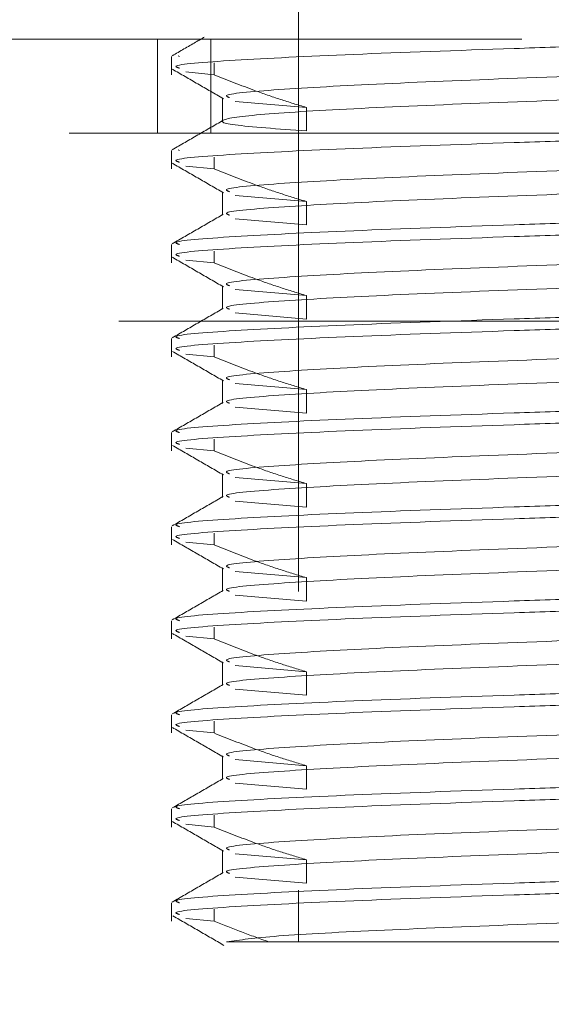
# Model space of a CAD drawing. Header units: millimetres. Extents: x 373 to 928, y 275 to 747.
# Tile 70 of 117: x 679.46 to 680.6, y 394.51 to 396.61. Entities that reach past the tile are written whole.
import ezdxf

# ---------------------------------------------------------------- set-up
doc = ezdxf.new("R2010")
doc.units = ezdxf.units.MM
doc.linetypes.add('HIDDEN', pattern=[1.905, 1.27, -0.635])
doc.styles.add('SLDTEXTSTYLE0', font='TXT', dxfattribs={"width": 0.75})
doc.dimstyles.new('SLDDIMSTYLE0', dxfattribs={"dimtxt": 3.5, "dimasz": 3.556, "dimexe": 0, "dimexo": 0.0625, "dimgap": 0.875, "dimtad": 1, "dimdec": 0, "dimlfac": 5, "dimrnd": 1e-09, "dimzin": 12, "dimdsep": 46, "dimtxsty": 'SLDTEXTSTYLE0', "dimblk1": 'CLOSED', "dimblk2": 'CLOSED', "dimsah": 1, "dimcen": 0.09, "dimadec": 0, "dimazin": 3, "dimtfac": 1, "dimtdec": 0, "dimtofl": 0, "dimtmove": 0, "dimatfit": 3, "dimldrblk": 'CLOSED', "dimfxl": 0, "dimfrac": 2, "dimtolj": 1, "dimtzin": 12, "dimarcsym": 0})

# ---------------------------------------------------------------- blocks, each defined once
blk = doc.blocks.new('_Closed')
at = {"color": 0, "linetype": 'ByBlock', "lineweight": -2}
for p, q in [((-1, 0.166667), (0, 0)), ((-1, 0.166667), (-1, -0.166667)), ((0, 0), (-1, -0.166667)), ((0, 0), (-1, 0))]:
    blk.add_line(p, q, dxfattribs=at)
blk = doc.blocks.new('_D')
at = {"color": 7, "linetype": 'Continuous', "lineweight": 0}
for p, q in [((715.4742, 535.1976), (750.6968, 535.1976)), ((749.6968, 535.1976), (749.6968, 275.2266)), ((668.6714, 275.2266), (750.6968, 275.2266))]:
    blk.add_line(p, q, dxfattribs=at)
at = {"color": 7, "linetype": 'Continuous', "lineweight": 18, "xscale": 3.556, "yscale": 3.556}
for p, rotation in [((749.6968, 535.1976, -1.633), 90.0000000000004), ((749.6968, 275.2266, -1.633), 270.0000000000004)]:
    blk.add_blockref('_Closed', p, dxfattribs=dict(at, rotation=rotation))
at = {"color": 7, "linetype": 'Continuous', "lineweight": 18, "insert": (745.1851, 417.7291), "char_height": 3.5, "attachment_point": 1, "rotation": 90, "style": 'SLDTEXTSTYLE0'}
blk.add_mtext('1300', dxfattribs=at)

msp = doc.modelspace()

# ---------------------------------------------------------------- linework, layer by layer
at = {"color": 7, "linetype": 'HIDDEN', "lineweight": 18}
for p, q in [((680.0573, 398.5644), (680.0573, 394.6444)), ((677.3573, 396.5644), (682.4895, 396.5644)), ((679.7573, 396.5644), (679.7573, 396.3644)), ((679.871, 396.3644), (679.871, 396.5644)), ((679.7873, 396.5274), (679.7873, 396.4886)), ((679.8045, 396.5274), (679.8016, 396.5291)), ((679.8777, 396.5136), (679.8777, 396.4886)), ((679.8777, 396.4886), (679.8177, 396.4944)), ((679.8956, 396.4397), (679.8956, 396.3897)), ((680.0741, 396.419), (679.9225, 396.4319)), ((680.0741, 396.369), (680.0741, 396.419)), ((682.7443, 396.3644), (676.8573, 396.3644)), ((679.7873, 396.3274), (679.7873, 396.2886)), ((679.8045, 396.3274), (679.8015, 396.3291)), ((679.8777, 396.3136), (679.8777, 396.2886)), ((679.8777, 396.2886), (679.8177, 396.2944)), ((679.8956, 396.2397), (679.8956, 396.1897)), ((680.0741, 396.219), (679.9225, 396.2319)), ((680.0741, 396.169), (680.0741, 396.219)), ((680.0741, 396.169), (679.9225, 396.1819)), ((679.7873, 396.1274), (679.7873, 396.0886)), ((679.8777, 396.1136), (679.8777, 396.0886)), ((679.8777, 396.0886), (679.8177, 396.0944)), ((679.8956, 396.0397), (679.8956, 395.9897)), ((680.0741, 396.019), (679.9225, 396.0319)), ((680.0741, 395.969), (680.0741, 396.019)), ((680.0741, 395.969), (679.9225, 395.9819)), ((684.7551, 395.9644), (676.7596, 395.9644)), ((679.7873, 395.9274), (679.7873, 395.8886)), ((679.8777, 395.9136), (679.8777, 395.8886)), ((679.8777, 395.8886), (679.8177, 395.8944)), ((679.8956, 395.8397), (679.8956, 395.7897)), ((680.0741, 395.819), (679.9225, 395.8319)), ((680.0741, 395.769), (680.0741, 395.819)), ((680.0741, 395.769), (679.9225, 395.7819)), ((679.7873, 395.7274), (679.7873, 395.6886)), ((679.8777, 395.7136), (679.8777, 395.6886)), ((679.8777, 395.6886), (679.8177, 395.6944)), ((679.8956, 395.6397), (679.8956, 395.5897)), ((680.0741, 395.619), (679.9225, 395.6319)), ((680.0741, 395.569), (680.0741, 395.619)), ((680.0741, 395.569), (679.9225, 395.5819)), ((679.7873, 395.5274), (679.7873, 395.4886)), ((679.8777, 395.5136), (679.8777, 395.4886)), ((679.8777, 395.4886), (679.8177, 395.4944)), ((679.8956, 395.4397), (679.8956, 395.3897)), ((680.0741, 395.419), (679.9225, 395.4319)), ((680.0741, 395.369), (680.0741, 395.419)), ((680.0741, 395.369), (679.9225, 395.3819)), ((679.7873, 395.3274), (679.7873, 395.2886)), ((679.8777, 395.3136), (679.8777, 395.2886)), ((679.8777, 395.2886), (679.8177, 395.2944)), ((679.8956, 395.2397), (679.8956, 395.1897)), ((680.0741, 395.219), (679.9225, 395.2319)), ((680.0741, 395.169), (680.0741, 395.219)), ((680.0741, 395.169), (679.9225, 395.1819)), ((679.7873, 395.1274), (679.7873, 395.0886)), ((679.8777, 395.1136), (679.8777, 395.0886)), ((679.8777, 395.0886), (679.8177, 395.0944)), ((679.8956, 395.0397), (679.8956, 394.9897)), ((680.0741, 395.019), (679.9225, 395.0319)), ((680.0741, 394.969), (680.0741, 395.019)), ((680.0741, 394.969), (679.9225, 394.9819)), ((679.7873, 394.9274), (679.7873, 394.8886)), ((679.8777, 394.9136), (679.8777, 394.8886)), ((679.8777, 394.8886), (679.8177, 394.8944)), ((679.8956, 394.8397), (679.8956, 394.7897)), ((680.0741, 394.819), (679.9225, 394.8319)), ((680.0741, 394.769), (680.0741, 394.819)), ((680.0741, 394.769), (679.9225, 394.7819)), ((679.7873, 394.7274), (679.7873, 394.6886)), ((679.8777, 394.7136), (679.8777, 394.6886)), ((679.8777, 394.6886), (679.8177, 394.6944))]:
    msp.add_line(p, q, dxfattribs=at)
msp.add_arc((680.7573, 374.7659), 24.6, 92.56286, 247.2618, dxfattribs=at)
for points, knots in [([(679.8567, 396.5683), (679.8507, 396.5648), (679.828, 396.5517), (679.8054, 396.5386), (679.7888, 396.529)], [0, 0, 0, 0, 0.266935, 1, 1, 1, 1]), ([(679.8045, 396.5024), (679.7999, 396.5039), (679.7827, 396.5095), (679.9071, 396.5194), (680.1583, 396.5318), (680.4491, 396.5422), (680.6337, 396.5482), (680.6929, 396.5501)], [0, 0, 0, 0, 0.094064, 0.355006, 0.615949, 0.876891, 1, 1, 1, 1]), ([(679.789, 396.5003), (679.8071, 396.4899), (679.8432, 396.469), (679.8794, 396.4481), (679.8975, 396.4376)], [0, 0, 0, 0, 0.500037, 1, 1, 1, 1]), ([(680.0741, 396.419), (680.0557, 396.4245), (680.0188, 396.4357), (679.9532, 396.4585), (679.9064, 396.4772), (679.8777, 396.4886)], [0, 0, 0, 0, 0.278221, 0.556433, 1, 1, 1, 1]), ([(679.9108, 396.4398), (679.9068, 396.4413), (679.8915, 396.447), (680.002, 396.4569), (680.2251, 396.4694), (680.5422, 396.482), (680.7725, 396.4904), (680.8893, 396.4947)], [0, 0, 0, 0, 0.0823997, 0.310106, 0.5378122, 0.7655185, 1, 1, 1, 1]), ([(680.0741, 396.369), (680.0142, 396.3733), (679.8961, 396.3817), (679.8833, 396.3944), (679.9962, 396.4069), (680.2266, 396.4194), (680.5418, 396.432), (680.7723, 396.4404), (680.8893, 396.4447)], [0, 0, 0, 0, 0.16994, 0.33497, 0.5, 0.66503, 0.83006, 1, 1, 1, 1]), ([(679.8973, 396.3918), (679.8792, 396.3813), (679.8431, 396.3604), (679.8069, 396.3395), (679.7888, 396.3291)], [0, 0, 0, 0, 0.499955, 1, 1, 1, 1]), ([(679.8045, 396.3024), (679.7999, 396.3039), (679.7827, 396.3095), (679.9071, 396.3194), (680.1583, 396.3318), (680.4491, 396.3422), (680.6337, 396.3482), (680.6929, 396.3501)], [0, 0, 0, 0, 0.094064, 0.355006, 0.615949, 0.876891, 1, 1, 1, 1]), ([(679.789, 396.3003), (679.8071, 396.2899), (679.8432, 396.269), (679.8794, 396.2481), (679.8975, 396.2376)], [0, 0, 0, 0, 0.500037, 1, 1, 1, 1]), ([(680.0741, 396.219), (680.0557, 396.2245), (680.0188, 396.2357), (679.9532, 396.2585), (679.9064, 396.2772), (679.8777, 396.2886)], [0, 0, 0, 0, 0.278221, 0.556433, 1, 1, 1, 1]), ([(679.9108, 396.2398), (679.9068, 396.2413), (679.8915, 396.247), (680.002, 396.2569), (680.2251, 396.2694), (680.5422, 396.282), (680.7725, 396.2904), (680.8893, 396.2947)], [0, 0, 0, 0, 0.0824, 0.310106, 0.537812, 0.765518, 1, 1, 1, 1]), ([(679.9108, 396.1899), (679.9068, 396.1914), (679.8915, 396.197), (680.002, 396.2069), (680.2251, 396.2194), (680.5422, 396.232), (680.7725, 396.2404), (680.8893, 396.2447)], [0, 0, 0, 0, 0.0821086, 0.3098871, 0.5376656, 0.7654441, 1, 1, 1, 1]), ([(679.8973, 396.1918), (679.8792, 396.1813), (679.8431, 396.1604), (679.8069, 396.1395), (679.7888, 396.1291)], [0, 0, 0, 0, 0.499955, 1, 1, 1, 1]), ([(679.8045, 396.1274), (679.7999, 396.1289), (679.7827, 396.1345), (679.9071, 396.1444), (680.1583, 396.1568), (680.4491, 396.1672), (680.6337, 396.1732), (680.6929, 396.1751)], [0, 0, 0, 0, 0.094064, 0.355006, 0.615949, 0.876891, 1, 1, 1, 1]), ([(679.8045, 396.1024), (679.7999, 396.1039), (679.7827, 396.1095), (679.9071, 396.1194), (680.1583, 396.1318), (680.4491, 396.1422), (680.6337, 396.1482), (680.6929, 396.1501)], [0, 0, 0, 0, 0.094064, 0.355006, 0.615949, 0.876891, 1, 1, 1, 1]), ([(679.789, 396.1003), (679.8071, 396.0899), (679.8432, 396.069), (679.8794, 396.0481), (679.8975, 396.0376)], [0, 0, 0, 0, 0.5000372, 1, 1, 1, 1]), ([(680.0741, 396.019), (680.0557, 396.0245), (680.0188, 396.0357), (679.9532, 396.0585), (679.9064, 396.0772), (679.8777, 396.0886)], [0, 0, 0, 0, 0.278221, 0.556433, 1, 1, 1, 1]), ([(679.9108, 396.0398), (679.9068, 396.0413), (679.8915, 396.047), (680.002, 396.0569), (680.2251, 396.0694), (680.5422, 396.082), (680.7725, 396.0904), (680.8893, 396.0947)], [0, 0, 0, 0, 0.0824, 0.310106, 0.537812, 0.765518, 1, 1, 1, 1]), ([(679.9108, 395.9899), (679.9068, 395.9914), (679.8915, 395.997), (680.002, 396.0069), (680.2251, 396.0194), (680.5422, 396.032), (680.7725, 396.0404), (680.8893, 396.0447)], [0, 0, 0, 0, 0.082109, 0.309887, 0.537666, 0.765444, 1, 1, 1, 1]), ([(679.8973, 395.9918), (679.8792, 395.9813), (679.8431, 395.9604), (679.8069, 395.9395), (679.7888, 395.9291)], [0, 0, 0, 0, 0.499955, 1, 1, 1, 1]), ([(679.8045, 395.9274), (679.7999, 395.9289), (679.7827, 395.9345), (679.9071, 395.9444), (680.1583, 395.9568), (680.4491, 395.9672), (680.6337, 395.9732), (680.6929, 395.9751)], [0, 0, 0, 0, 0.094064, 0.355006, 0.615949, 0.876891, 1, 1, 1, 1]), ([(679.8045, 395.9024), (679.7999, 395.9039), (679.7827, 395.9095), (679.9071, 395.9194), (680.1583, 395.9318), (680.4491, 395.9422), (680.6337, 395.9482), (680.6929, 395.9501)], [0, 0, 0, 0, 0.094064, 0.355006, 0.615949, 0.876891, 1, 1, 1, 1]), ([(679.789, 395.9003), (679.8071, 395.8899), (679.8432, 395.869), (679.8794, 395.8481), (679.8975, 395.8376)], [0, 0, 0, 0, 0.500037, 1, 1, 1, 1]), ([(680.0741, 395.819), (680.0557, 395.8245), (680.0188, 395.8357), (679.9532, 395.8585), (679.9064, 395.8772), (679.8777, 395.8886)], [0, 0, 0, 0, 0.278221, 0.556433, 1, 1, 1, 1]), ([(679.9108, 395.8398), (679.9068, 395.8413), (679.8915, 395.847), (680.002, 395.8569), (680.2251, 395.8694), (680.5422, 395.882), (680.7725, 395.8904), (680.8893, 395.8947)], [0, 0, 0, 0, 0.0824, 0.310106, 0.537812, 0.765518, 1, 1, 1, 1]), ([(679.9108, 395.7899), (679.9068, 395.7914), (679.8915, 395.797), (680.002, 395.8069), (680.2251, 395.8194), (680.5422, 395.832), (680.7725, 395.8404), (680.8893, 395.8447)], [0, 0, 0, 0, 0.0821086, 0.3098871, 0.5376656, 0.7654441, 1, 1, 1, 1]), ([(679.8973, 395.7918), (679.8792, 395.7813), (679.8431, 395.7604), (679.8069, 395.7395), (679.7888, 395.7291)], [0, 0, 0, 0, 0.499955, 1, 1, 1, 1]), ([(679.8045, 395.7274), (679.7999, 395.7289), (679.7827, 395.7345), (679.9071, 395.7444), (680.1583, 395.7568), (680.4491, 395.7672), (680.6337, 395.7732), (680.6929, 395.7751)], [0, 0, 0, 0, 0.0940641, 0.3550063, 0.6159486, 0.8768909, 1, 1, 1, 1]), ([(679.8045, 395.7024), (679.7999, 395.7039), (679.7827, 395.7095), (679.9071, 395.7194), (680.1583, 395.7318), (680.4491, 395.7422), (680.6337, 395.7482), (680.6929, 395.7501)], [0, 0, 0, 0, 0.094064, 0.355006, 0.615949, 0.876891, 1, 1, 1, 1]), ([(679.789, 395.7003), (679.8071, 395.6899), (679.8432, 395.669), (679.8794, 395.6481), (679.8975, 395.6376)], [0, 0, 0, 0, 0.500037, 1, 1, 1, 1]), ([(680.0741, 395.619), (680.0557, 395.6245), (680.0188, 395.6357), (679.9532, 395.6585), (679.9064, 395.6772), (679.8777, 395.6886)], [0, 0, 0, 0, 0.278221, 0.556433, 1, 1, 1, 1]), ([(679.9108, 395.6398), (679.9068, 395.6413), (679.8915, 395.647), (680.002, 395.6569), (680.2251, 395.6694), (680.5422, 395.682), (680.7725, 395.6904), (680.8893, 395.6947)], [0, 0, 0, 0, 0.0824, 0.310106, 0.537812, 0.765518, 1, 1, 1, 1]), ([(679.9108, 395.5899), (679.9068, 395.5914), (679.8915, 395.597), (680.002, 395.6069), (680.2251, 395.6194), (680.5422, 395.632), (680.7725, 395.6404), (680.8893, 395.6447)], [0, 0, 0, 0, 0.082109, 0.309887, 0.537666, 0.765444, 1, 1, 1, 1]), ([(679.8973, 395.5918), (679.8792, 395.5813), (679.8431, 395.5604), (679.8069, 395.5395), (679.7888, 395.5291)], [0, 0, 0, 0, 0.499955, 1, 1, 1, 1]), ([(679.8045, 395.5274), (679.7999, 395.5289), (679.7827, 395.5345), (679.9071, 395.5444), (680.1583, 395.5568), (680.4491, 395.5672), (680.6337, 395.5732), (680.6929, 395.5751)], [0, 0, 0, 0, 0.094064, 0.355006, 0.615949, 0.876891, 1, 1, 1, 1]), ([(679.8045, 395.5024), (679.7999, 395.5039), (679.7827, 395.5095), (679.9071, 395.5194), (680.1583, 395.5318), (680.4491, 395.5422), (680.6337, 395.5482), (680.6929, 395.5501)], [0, 0, 0, 0, 0.094064, 0.355006, 0.615949, 0.876891, 1, 1, 1, 1]), ([(679.789, 395.5003), (679.8071, 395.4899), (679.8432, 395.469), (679.8794, 395.4481), (679.8975, 395.4376)], [0, 0, 0, 0, 0.500037, 1, 1, 1, 1]), ([(680.0741, 395.419), (680.0557, 395.4245), (680.0188, 395.4357), (679.9532, 395.4585), (679.9064, 395.4772), (679.8777, 395.4886)], [0, 0, 0, 0, 0.278221, 0.556433, 1, 1, 1, 1]), ([(679.9108, 395.4398), (679.9068, 395.4413), (679.8915, 395.447), (680.002, 395.4569), (680.2251, 395.4694), (680.5422, 395.482), (680.7725, 395.4904), (680.8893, 395.4947)], [0, 0, 0, 0, 0.0824, 0.310106, 0.537812, 0.765518, 1, 1, 1, 1]), ([(679.9108, 395.3899), (679.9068, 395.3914), (679.8915, 395.397), (680.002, 395.4069), (680.2251, 395.4194), (680.5422, 395.432), (680.7725, 395.4404), (680.8893, 395.4447)], [0, 0, 0, 0, 0.0821086, 0.3098871, 0.5376656, 0.7654441, 1, 1, 1, 1]), ([(679.8973, 395.3918), (679.8792, 395.3813), (679.8431, 395.3604), (679.8069, 395.3395), (679.7888, 395.3291)], [0, 0, 0, 0, 0.499955, 1, 1, 1, 1]), ([(679.8045, 395.3274), (679.7999, 395.3289), (679.7827, 395.3345), (679.9071, 395.3444), (680.1583, 395.3568), (680.4491, 395.3672), (680.6337, 395.3732), (680.6929, 395.3751)], [0, 0, 0, 0, 0.0940641, 0.3550063, 0.6159486, 0.8768909, 1, 1, 1, 1]), ([(679.8045, 395.3024), (679.7999, 395.3039), (679.7827, 395.3095), (679.9071, 395.3194), (680.1583, 395.3318), (680.4491, 395.3422), (680.6337, 395.3482), (680.6929, 395.3501)], [0, 0, 0, 0, 0.094064, 0.355006, 0.615949, 0.876891, 1, 1, 1, 1]), ([(679.789, 395.3003), (679.8071, 395.2899), (679.8432, 395.269), (679.8794, 395.2481), (679.8975, 395.2376)], [0, 0, 0, 0, 0.500037, 1, 1, 1, 1]), ([(679.9108, 395.2398), (679.9068, 395.2413), (679.8915, 395.247), (680.002, 395.2569), (680.2251, 395.2694), (680.5422, 395.282), (680.7725, 395.2904), (680.8893, 395.2947)], [0, 0, 0, 0, 0.0824, 0.310106, 0.537812, 0.765518, 1, 1, 1, 1]), ([(680.0741, 395.219), (680.0557, 395.2245), (680.0188, 395.2357), (679.9532, 395.2585), (679.9064, 395.2772), (679.8777, 395.2886)], [0, 0, 0, 0, 0.278221, 0.556433, 1, 1, 1, 1]), ([(679.9108, 395.1899), (679.9068, 395.1914), (679.8915, 395.197), (680.002, 395.2069), (680.2251, 395.2194), (680.5422, 395.232), (680.7725, 395.2404), (680.8893, 395.2447)], [0, 0, 0, 0, 0.0821086, 0.3098871, 0.5376656, 0.7654441, 1, 1, 1, 1]), ([(679.8973, 395.1918), (679.8792, 395.1813), (679.8431, 395.1604), (679.8069, 395.1395), (679.7888, 395.1291)], [0, 0, 0, 0, 0.499955, 1, 1, 1, 1]), ([(679.8045, 395.1274), (679.7999, 395.1289), (679.7827, 395.1345), (679.9071, 395.1444), (680.1583, 395.1568), (680.4491, 395.1672), (680.6337, 395.1732), (680.6929, 395.1751)], [0, 0, 0, 0, 0.094064, 0.355006, 0.615949, 0.876891, 1, 1, 1, 1]), ([(679.8045, 395.1024), (679.7999, 395.1039), (679.7827, 395.1095), (679.9071, 395.1194), (680.1583, 395.1318), (680.4491, 395.1422), (680.6337, 395.1482), (680.6929, 395.1501)], [0, 0, 0, 0, 0.094064, 0.355006, 0.615949, 0.876891, 1, 1, 1, 1]), ([(679.789, 395.1003), (679.8071, 395.0899), (679.8432, 395.069), (679.8794, 395.0481), (679.8975, 395.0376)], [0, 0, 0, 0, 0.500037, 1, 1, 1, 1]), ([(680.0741, 395.019), (680.0557, 395.0245), (680.0188, 395.0357), (679.9532, 395.0585), (679.9064, 395.0772), (679.8777, 395.0886)], [0, 0, 0, 0, 0.278221, 0.556433, 1, 1, 1, 1]), ([(679.9108, 395.0398), (679.9068, 395.0413), (679.8915, 395.047), (680.002, 395.0569), (680.2251, 395.0694), (680.5422, 395.082), (680.7725, 395.0904), (680.8893, 395.0947)], [0, 0, 0, 0, 0.0824, 0.310106, 0.537812, 0.765518, 1, 1, 1, 1]), ([(679.9108, 394.9899), (679.9068, 394.9914), (679.8915, 394.997), (680.002, 395.0069), (680.2251, 395.0194), (680.5422, 395.032), (680.7725, 395.0404), (680.8893, 395.0447)], [0, 0, 0, 0, 0.082109, 0.309887, 0.537666, 0.765444, 1, 1, 1, 1]), ([(679.8973, 394.9918), (679.8792, 394.9813), (679.8431, 394.9604), (679.8069, 394.9395), (679.7888, 394.9291)], [0, 0, 0, 0, 0.499955, 1, 1, 1, 1]), ([(679.8045, 394.9274), (679.7999, 394.9289), (679.7827, 394.9345), (679.9071, 394.9444), (680.1583, 394.9568), (680.4491, 394.9672), (680.6337, 394.9732), (680.6929, 394.9751)], [0, 0, 0, 0, 0.094064, 0.355006, 0.615949, 0.876891, 1, 1, 1, 1]), ([(679.8045, 394.9024), (679.7999, 394.9039), (679.7827, 394.9095), (679.9071, 394.9194), (680.1583, 394.9318), (680.4491, 394.9422), (680.6337, 394.9482), (680.6929, 394.9501)], [0, 0, 0, 0, 0.094064, 0.355006, 0.615949, 0.876891, 1, 1, 1, 1]), ([(679.789, 394.9003), (679.8071, 394.8899), (679.8432, 394.869), (679.8794, 394.8481), (679.8975, 394.8376)], [0, 0, 0, 0, 0.5000372, 1, 1, 1, 1]), ([(679.9108, 394.8398), (679.9068, 394.8413), (679.8915, 394.847), (680.002, 394.8569), (680.2251, 394.8694), (680.5422, 394.882), (680.7725, 394.8904), (680.8893, 394.8947)], [0, 0, 0, 0, 0.0824, 0.310106, 0.537812, 0.765518, 1, 1, 1, 1]), ([(680.0741, 394.819), (680.0557, 394.8245), (680.0188, 394.8357), (679.9532, 394.8585), (679.9064, 394.8772), (679.8777, 394.8886)], [0, 0, 0, 0, 0.278221, 0.556433, 1, 1, 1, 1]), ([(679.9108, 394.7899), (679.9068, 394.7914), (679.8915, 394.797), (680.002, 394.8069), (680.2251, 394.8194), (680.5422, 394.832), (680.7725, 394.8404), (680.8893, 394.8447)], [0, 0, 0, 0, 0.082109, 0.309887, 0.537666, 0.765444, 1, 1, 1, 1]), ([(679.8973, 394.7918), (679.8792, 394.7813), (679.8431, 394.7604), (679.8069, 394.7395), (679.7888, 394.7291)], [0, 0, 0, 0, 0.499955, 1, 1, 1, 1]), ([(679.8045, 394.7274), (679.7999, 394.7289), (679.7827, 394.7345), (679.9071, 394.7444), (680.1583, 394.7568), (680.4491, 394.7672), (680.6337, 394.7732), (680.6929, 394.7751)], [0, 0, 0, 0, 0.094064, 0.355006, 0.615949, 0.876891, 1, 1, 1, 1]), ([(679.8045, 394.7024), (679.7999, 394.7039), (679.7827, 394.7095), (679.9071, 394.7194), (680.1583, 394.7318), (680.4491, 394.7422), (680.6337, 394.7482), (680.6929, 394.7501)], [0, 0, 0, 0, 0.094064, 0.355006, 0.615949, 0.876891, 1, 1, 1, 1]), ([(679.7902, 394.6997), (679.8083, 394.6893), (679.8445, 394.6684), (679.8806, 394.6475), (679.8987, 394.637)], [0, 0, 0, 0, 0.50004, 1, 1, 1, 1]), ([(679.9944, 394.6444), (679.9748, 394.6513), (679.9357, 394.6652), (679.897, 394.6808), (679.8777, 394.6886)], [0, 0, 0, 0, 0.4998279, 1, 1, 1, 1]), ([(679.9042, 394.6444), (679.933, 394.6485), (679.9906, 394.6569), (680.2281, 394.6694), (680.5414, 394.682), (680.7722, 394.6904), (680.8893, 394.6947)], [0, 0, 0, 0, 0.2481541, 0.4963082, 0.7444623, 1, 1, 1, 1]), ([(679.9042, 394.6444), (679.9101, 394.6444), (679.9331, 394.6444), (680.0309, 394.6444), (680.2342, 394.6444), (680.4972, 394.6444), (680.7233, 394.6444), (680.8492, 394.6444), (680.8792, 394.6444)], [0, 0, 0, 0, 0.074308, 0.288956, 0.503603, 0.718251, 0.932898, 1, 1, 1, 1])]:
    msp.add_open_spline(points, degree=3, knots=knots, dxfattribs=at)

# ---------------------------------------------------------------- dimensions: what is measured, and where the dimension line sits
at = {"color": 7, "linetype": 'Continuous', "lineweight": 18}
dim = msp.add_linear_dim(base=(749.6968, 275.2266), p1=(714.4742, 535.1976), p2=(667.6714, 275.2266), angle=90, dimstyle='SLDDIMSTYLE0', dxfattribs=at)
dim.commit()
dim.dimension.update_dxf_attribs({"geometry": '_D', "text_midpoint": (749.6968, 422.9013), "dimtype": 160})

doc.saveas('drawing.dxf')
